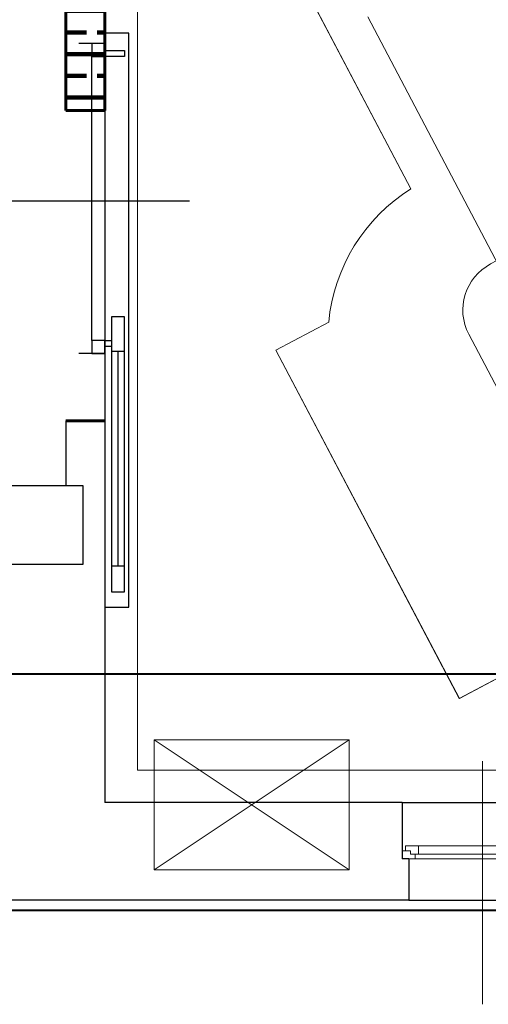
# Model space of a CAD drawing. Header units: millimetres. Extents: x 6612729504 to 6612744462, y 5733542327 to 5733549367.
# Tile 28 of 109: x 6612735971 to 6612736187, y 5733544081 to 5733544535. Entities that reach past the tile are written whole.
import ezdxf

# ---------------------------------------------------------------- set-up
doc = ezdxf.new("R2010")
doc.units = ezdxf.units.MM
doc.header["$MEASUREMENT"] = 0
doc.set_wipeout_variables(frame=1)
doc.linetypes.add('Wipeout_Contour', pattern=[1000, 0, -1000])
for name, color, linetype in [('!!!!_SCIANY GRUBE', 7, 'Continuous'), ('_ATECHN-MEBLE', 7, 'Continuous'), ('_ATECHN-MEDYCZ.', 7, 'Continuous'), ('A_SCIANY PROJ. 18 wewn', 7, 'Continuous'), ('A_Stolarka_drzw_wew', 192, 'Continuous'), ('A_Stolarka_okna', 7, 'Continuous'), ('A_wypełnienie', 7, 'Continuous'), ('inw_STOLARKAOKIENNA', 7, 'Continuous'), ('inw_słupy STAL', 7, 'Continuous'), ('inw_WIDOK', 7, 'Continuous')]:
    doc.layers.add(name, color=color, linetype=linetype)

msp = doc.modelspace()

# ---------------------------------------------------------------- linework, layer by layer
at = {"layer": '!!!!_SCIANY GRUBE', "color": 252, "lineweight": 30}
for p, q in [((6612735992.516484, 5733544349.844682), (6612735992.516484, 5733544319.844682)), ((6612736010.516484, 5733544349.844682), (6612736010.516484, 5733544283.844682)), ((6612736010.516484, 5733544283.844682), (6612736010.516484, 5733544173.844682)), ((6612736147.516485, 5733544173.844682), (6612736010.516484, 5733544173.844682)), ((6612736147.516485, 5733544173.844682), (6612736147.516485, 5733544147.902629)), ((6612736150.516485, 5733544147.902629), (6612736147.516485, 5733544147.902629)), ((6612736150.516485, 5733544147.902629), (6612736150.516485, 5733544128.844682)), ((6612736150.516485, 5733544128.844682), (6612735965.516484, 5733544128.844682))]:
    msp.add_line(p, q, dxfattribs=at)
at = {"layer": '!!!!_SCIANY GRUBE', "color": 252, "lineweight": 30, "flags": 128}
msp.add_lwpolyline([(6612735964.516484, 5733544283.844682), (6612736000.516484, 5733544283.844682), (6612736000.516484, 5733544319.844682), (6612735964.516484, 5733544319.844682)], close=True, dxfattribs=at)
msp.add_lwpolyline([(6612735964.516484, 5733544283.844682), (6612736000.516484, 5733544283.844682), (6612736000.516484, 5733544319.844682), (6612735964.516484, 5733544319.844682)], close=True, dxfattribs=at)
at = {"layer": '_ATECHN-MEBLE', "color": 252, "lineweight": 18}
for p, q in [((6612736151.534808, 5733544456.816073), (6612736056.370307, 5733544637.466632)), ((6612736089.260189, 5733544382.467447), (6612736113.632747, 5733544395.306952)), ((6612736173.835769, 5733544221.922073), (6612736089.260189, 5733544382.467447)), ((6612736198.208325, 5733544234.761578), (6612736173.835769, 5733544221.922073))]:
    msp.add_line(p, q, dxfattribs=at)
at = {"layer": '_ATECHN-MEBLE', "color": 252, "lineweight": 18, "flags": 128}
for points in [[(6612736025.516484, 5733544865.844683), (6612736552.516485, 5733544865.844683), (6612736552.516485, 5733544188.844682), (6612736025.516484, 5733544188.844682)], [(6612736033.132554, 5733544142.844682), (6612736123.132554, 5733544142.844682), (6612736123.132554, 5733544202.844682), (6612736033.132554, 5733544202.844682)]]:
    msp.add_lwpolyline(points, close=True, dxfattribs=at)
msp.add_lwpolyline([(6612736107.051344, 5733544777.925919, -0.1590225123), (6612736176.950421, 5733544789.663687, -0.2531049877), (6612736251.557931, 5733544740.295979), (6612736346.728783, 5733544559.648767, -0.232067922), (6612736418.891846, 5733544556.123077), (6612736443.264233, 5733544568.962906), (6612736527.841944, 5733544408.418654), (6612736503.469558, 5733544395.578826, -0.2287950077), (6612736462.169862, 5733544337.795351), (6612736494.249736, 5733544276.901775), (6612736397.77549, 5733544226.07734), (6612736301.301243, 5733544175.252904), (6612736269.22137, 5733544236.14648, -0.2287950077), (6612736198.209551, 5733544234.762149), (6612736173.837164, 5733544221.92232), (6612736089.259452, 5733544382.466572), (6612736113.631839, 5733544395.3064, -0.232067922), (6612736151.533083, 5733544456.816025), (6612736056.366182, 5733544637.465319, -0.2531049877), (6612736057.842016, 5733544726.915154, -0.1590225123)], format="xyb", close=True, dxfattribs=at)
for points in [[(6612736131.634828, 5733544536.022652), (6612736207.261786, 5733544392.468597), (6612736368.283515, 5733544477.297854), (6612736292.656557, 5733544620.851908)], [(6612736131.637605, 5733544536.022964), (6612736207.262656, 5733544392.467906), (6612736368.285512, 5733544477.295024), (6612736292.66046, 5733544620.850082)]]:
    msp.add_lwpolyline(points, dxfattribs=at)
for points in [[(6612736406.322991, 5733544463.001289), (6612736386.986145, 5733544499.704076, 0.4142135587), (6612736354.566235, 5733544509.751434), (6612736188.253428, 5733544422.13474, 0.4142135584), (6612736178.206068, 5733544389.714829), (6612736197.541142, 5733544353.011108)], [(6612736406.324799, 5733544462.997952), (6612736386.98844, 5733544499.700996, 0.4142135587), (6612736354.568663, 5733544509.748786), (6612736188.254691, 5733544422.134301, 0.4142135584), (6612736178.206902, 5733544389.714523), (6612736197.541488, 5733544353.010546)]]:
    msp.add_lwpolyline(points, format="xyb", dxfattribs=at)
at = {"layer": '_ATECHN-MEBLE', "color": 252, "lineweight": 18}
msp.add_arc((6612736195.277184, 5733544387.429691), 82.023567, 122.2283756, 174.48910941, dxfattribs=at)
at = {"layer": '_ATECHN-MEDYCZ.', "color": 252, "lineweight": 18}
for p, q in [((6612736123.132554, 5733544202.844682), (6612736033.132554, 5733544142.844682)), ((6612736123.132554, 5733544142.844682), (6612736033.132554, 5733544202.844682))]:
    msp.add_line(p, q, dxfattribs=at)
at = {"layer": 'A_SCIANY PROJ. 18 wewn', "color": 252, "lineweight": 60}
msp.add_line((6612735992.516484, 5733544349.844682), (6612736010.516484, 5733544349.844682), dxfattribs=at)
at = {"layer": 'A_Stolarka_drzw_wew', "color": 252, "lineweight": 30}
for p, q in [((6612736021.525465, 5733544264.003183), (6612736021.525465, 5733544528.489222)), ((6612736019.525528, 5733544520.562206), (6612736019.525528, 5733544517.844902)), ((6612736049.555365, 5733544451.147854), (6612735947.390629, 5733544451.147854)), ((6612736013.525716, 5733544397.848668), (6612736013.525716, 5733544271.002963)), ((6612736019.525528, 5733544397.848668), (6612736013.525716, 5733544397.848668)), ((6612736019.525528, 5733544271.002963), (6612736019.525528, 5733544397.848668)), ((6612736004.525998, 5733544386.849013), (6612736004.525998, 5733544380.849201)), ((6612736010.52581, 5733544386.849013), (6612736004.525998, 5733544386.849013)), ((6612736010.52581, 5733544380.849201), (6612736010.52581, 5733544386.849013)), ((6612736010.52581, 5733544386.849013), (6612736013.525716, 5733544386.849013)), ((6612736010.52581, 5733544384.131708), (6612736010.52581, 5733544386.849013)), ((6612736013.525716, 5733544386.849013), (6612736013.525716, 5733544384.131708)), ((6612736010.516484, 5733544380.844682), (6612735998.516484, 5733544380.844682)), ((6612736004.525998, 5733544380.849201), (6612736010.52581, 5733544380.849201)), ((6612736013.525716, 5733544384.131708), (6612736010.52581, 5733544384.131708)), ((6612736013.525716, 5733544381.923985), (6612736019.525528, 5733544381.923985)), ((6612736016.525621, 5733544381.923985), (6612736016.525621, 5733544282.935198)), ((6612736013.525716, 5733544282.935198), (6612736019.525528, 5733544282.935198)), ((6612736013.525716, 5733544271.002963), (6612736019.525528, 5733544271.002963)), ((6612736010.52581, 5733544264.003183), (6612736021.525465, 5733544264.003183))]:
    msp.add_line(p, q, dxfattribs=at)
at = {"layer": 'A_Stolarka_okna', "color": 252, "lineweight": 20}
msp.add_line((6612736184.516485, 5733544193.026764), (6612736184.516485, 5733544080.884551), dxfattribs=at)
at = {"layer": 'inw_STOLARKAOKIENNA', "color": 252, "lineweight": 18}
for p, q in [((6612736155.016485, 5733544153.902629), (6612736214.016485, 5733544153.902629)), ((6612736155.016485, 5733544150.152629), (6612736214.016485, 5733544150.152629)), ((6612736153.516485, 5733544147.902629), (6612736215.516485, 5733544147.902629))]:
    msp.add_line(p, q, dxfattribs=at)
at = {"layer": 'inw_STOLARKAOKIENNA', "color": 252, "lineweight": 18, "flags": 128}
for points in [[(6612736149.016485, 5733544151.652629), (6612736151.266485, 5733544151.652629), (6612736151.266485, 5733544150.152629), (6612736155.016485, 5733544150.152629), (6612736155.016485, 5733544153.902629), (6612736149.016485, 5733544153.902629)], [(6612736147.516485, 5733544147.902629), (6612736153.516485, 5733544147.902629), (6612736153.516485, 5733544150.152629), (6612736151.266485, 5733544150.152629), (6612736151.266485, 5733544151.652629), (6612736147.516485, 5733544151.652629)]]:
    msp.add_lwpolyline(points, close=True, dxfattribs=at)
at = {"layer": 'inw_słupy STAL', "color": 252, "lineweight": 40}
for p, q in [((6612738193.618263, 5733544233.092226), (6612731668.194652, 5733544233.092226)), ((6612738193.618263, 5733544124.092226), (6612731668.194652, 5733544124.092226))]:
    msp.add_line(p, q, dxfattribs=at)
at = {"layer": 'inw_WIDOK', "color": 252, "lineweight": 30}
for p, q in [((6612736147.516485, 5733544173.844682), (6612736221.516485, 5733544173.844682)), ((6612736150.516485, 5733544128.844682), (6612736218.516485, 5733544128.844682))]:
    msp.add_line(p, q, dxfattribs=at)

# ---------------------------------------------------------------- wipeouts: each hides what was drawn before it
at = {"color": 252, "linetype": 'Wipeout_Contour', "lineweight": 0, "ltscale": 35009038272.02605}
msp.add_wipeout([(6612735992.516484, 5733544550.844682), (6612735992.516484, 5733544492.844682), (6612736010.516484, 5733544492.844682), (6612736010.516484, 5733544550.844682)], dxfattribs=at).dxf.layer = 'A_wypełnienie'

# ---------------------------------------------------------------- next in the draw order: hatches: boundary and pattern name
at = {"layer": 'A_wypełnienie', "linetype": 'Continuous', "lineweight": 211}
h = msp.add_hatch(dxfattribs=at)
h.set_pattern_fill('01_WIENIEC', color=252, scale=0.1, style=0, pattern_type=2)
h.set_pattern_definition([(360, (6612685986.953, 5733573938.848), (0, 20), []), (360, (6612685986.953, 5733573948.848), (0, 20), [15, -5])])
h.paths.add_polyline_path([(6612735992.516484, 5733544550.844683), (6612735992.516484, 5733544492.844682), (6612736010.516484, 5733544492.844682), (6612736010.516484, 5733544550.844683)])

# ---------------------------------------------------------------- next in the draw order: linework, layer by layer
at = {"layer": 'A_SCIANY PROJ. 18 wewn', "color": 252, "lineweight": 60}
for p, q in [((6612735992.516484, 5733544492.844682), (6612735992.516484, 5733544550.844683)), ((6612736010.516484, 5733544492.844682), (6612735992.516484, 5733544492.844682))]:
    msp.add_line(p, q, dxfattribs=at)
at = {"layer": 'A_SCIANY PROJ. 18 wewn', "color": 252, "lineweight": 60, "flags": 128}
msp.add_lwpolyline([(6612736010.516484, 5733544492.844682), (6612736010.516484, 5733544550.844683), (6612735992.516484, 5733544550.844683)], dxfattribs=at)
at = {"layer": 'A_Stolarka_drzw_wew', "color": 252, "lineweight": 30}
for p, q in [((6612736010.52581, 5733544528.489222), (6612736010.52581, 5733544264.003183)), ((6612736021.525465, 5733544528.489222), (6612736010.52581, 5733544528.489222)), ((6612736010.516484, 5733544523.844713), (6612735998.516484, 5733544523.844713)), ((6612736004.525998, 5733544523.844713), (6612736004.525998, 5733544517.844902)), ((6612736010.52581, 5733544523.844713), (6612736004.525998, 5733544523.844713)), ((6612736010.52581, 5733544517.844902), (6612736010.52581, 5733544523.844713)), ((6612736004.525998, 5733544386.849013), (6612736004.525998, 5733544518.844871)), ((6612736004.525998, 5733544517.844902), (6612736010.52581, 5733544517.844902)), ((6612736010.52581, 5733544520.562206), (6612736019.525528, 5733544520.562206)), ((6612736010.52581, 5733544517.844902), (6612736010.52581, 5733544520.562206)), ((6612736019.525528, 5733544517.844902), (6612736010.52581, 5733544517.844902))]:
    msp.add_line(p, q, dxfattribs=at)

doc.saveas('drawing.dxf')
